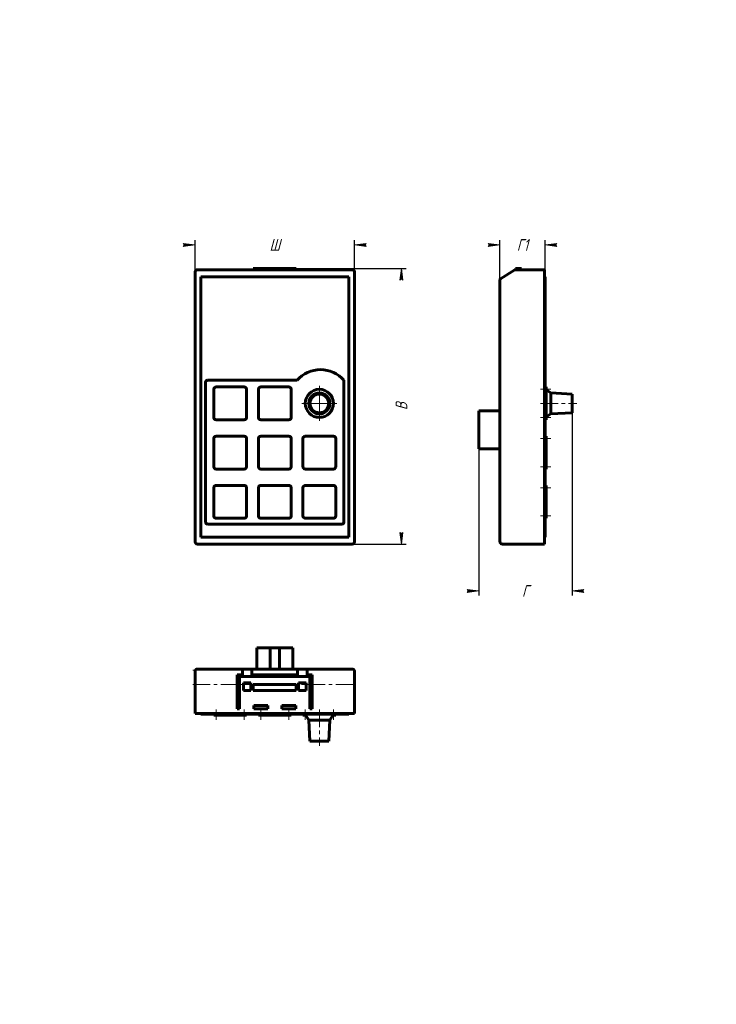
# Model space of a CAD drawing. Header units: millimetres. Extents: x 0 to 297, y 0 to 420.
import ezdxf

# ---------------------------------------------------------------- set-up
doc = ezdxf.new("R2010")
doc.units = ezdxf.units.MM
for name, pattern in [('K5LT_AXLED', [12, 7.5, -1.5, 1.5, -1.5]), ('K5LT_BASIC', [0]), ('K5LT_THIN', [0])]:
    doc.linetypes.add(name, pattern=pattern)
doc.layers.add('Системный слой', color=7, linetype='Continuous')
doc.styles.add('KDIMTEXTSTYLE', font='GOST_AU.SHX', dxfattribs={"width": 0.96, "oblique": 15, "height": 5})
doc.dimstyles.new('KDIMSTYLE (1.00)', dxfattribs={"dimtxt": 5, "dimasz": 1, "dimexe": 2, "dimexo": 0, "dimgap": 1, "dimtad": 1, "dimtxsty": 'KDIMTEXTSTYLE', "dimsah": 1, "dimcen": 0, "dimdle": 1, "dimadec": 0, "dimazin": 0, "dimtfac": 0.667, "dimtmove": 0, "dimatfit": 3, "dimfxl": 1, "dimtvp": 1, "dimtolj": 1, "dimtzin": 0, "dimarcsym": 0})

# ---------------------------------------------------------------- blocks, each defined once
blk = doc.blocks.new('U0')
at = {"layer": 'Системный слой', "color": 150, "linetype": 'K5LT_BASIC', "lineweight": 60, "true_color": 0x0080ff}
for p, q in [((75.29026501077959, 313.210789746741), (75.09171243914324, 313.0728710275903)), ((75.51649939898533, 313.2971238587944), (75.29026501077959, 313.210789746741)), ((75.75729593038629, 313.3265476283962), (75.51649939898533, 313.2971238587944))]:
    blk.add_line(p, q, dxfattribs=at)
blk = doc.blocks.new('U1')
at = {"layer": 'Системный слой', "color": 30, "linetype": 'K5LT_AXLED', "lineweight": 18, "true_color": 0xff8000}
for q in [(127.7572959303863, 264.3265476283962), (119.7572959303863, 256.3265476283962), (135.7572959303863, 256.3265476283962), (127.7572959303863, 248.3265476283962)]:
    blk.add_line((127.7572959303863, 256.3265476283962), q, dxfattribs=at)
blk = doc.blocks.new('KDIMARROW_01')
at = {"layer": 'Системный слой'}
blk.add_hatch(color=0, dxfattribs=at).paths.add_polyline_path([(-5, -0.6582624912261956), (0, 0), (-5, 0.658262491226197), (-4.5, 5.51091059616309e-16)])
at = {"layer": 'Системный слой', "color": 0, "linetype": 'K5LT_THIN', "lineweight": 18}
for p, q in [((-4.5, 5.51091059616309e-16), (-5, 0.658262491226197)), ((-5, 0.658262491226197), (0, 0)), ((0, 0), (-5, -0.6582624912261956)), ((-5, -0.6582624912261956), (-4.5, 5.51091059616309e-16)), ((0, 0), (-1, 0))]:
    blk.add_line(p, q, dxfattribs=at)
blk = doc.blocks.new('U2')
at = {"layer": 'Системный слой', "color": 150, "linetype": 'K5LT_BASIC', "lineweight": 60, "true_color": 0x0080ff}
for p, q in [((121.9972959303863, 123.3527817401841), (121.7572959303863, 123.3527817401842)), ((133.7572959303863, 123.3527817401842), (133.5172959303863, 123.3527817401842))]:
    blk.add_line(p, q, dxfattribs=at)

msp = doc.modelspace()

# ---------------------------------------------------------------- linework, layer by layer
at = {"layer": 'Системный слой', "color": 150, "linetype": 'K5LT_BASIC', "lineweight": 60, "true_color": 0x0080ff}
for p, q in [((74.7572959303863, 312.3265476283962), (74.7572959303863, 197.3265476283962)), ((141.7572959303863, 313.3265476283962), (75.75729593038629, 313.3265476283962)), ((99.6072959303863, 313.3265476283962), (99.6072959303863, 313.9265476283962)), ((99.6072959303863, 313.9265476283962), (117.9072959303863, 313.9265476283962)), ((117.9072959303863, 313.3265476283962), (117.9072959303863, 313.9265476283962)), ((142.7572959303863, 197.3265476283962), (142.7572959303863, 312.3265476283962)), ((204.9793153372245, 309.4729791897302), (211.1208364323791, 313.2523767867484)), ((211.3828851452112, 313.9265476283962), (213.8913640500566, 313.9265476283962)), ((211.3828851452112, 313.3265476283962), (211.3828851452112, 313.9265476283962)), ((211.3828851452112, 313.3265476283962), (223.7413640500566, 313.3265476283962)), ((213.8913640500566, 313.3265476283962), (213.8913640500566, 313.9265476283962)), ((223.7413640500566, 313.3265476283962), (223.7413640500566, 312.3265476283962)), ((223.7413640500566, 312.3265476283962), (223.7413640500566, 197.3265476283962)), ((77.2572959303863, 310.3265476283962), (77.25729593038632, 199.3265476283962)), ((140.2572959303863, 310.3265476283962), (77.2572959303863, 310.3265476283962)), ((140.2572959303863, 199.3265476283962), (140.2572959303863, 310.3265476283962)), ((204.7413640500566, 309.047150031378), (204.7413640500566, 197.3265476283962)), ((223.7413640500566, 310.3265476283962), (224.0113640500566, 310.3265476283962)), ((224.0113640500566, 310.3265476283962), (224.0113640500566, 199.3265476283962)), ((79.25729593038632, 265.4265476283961), (79.2572959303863, 205.6265476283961)), ((118.2572959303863, 266.2265476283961), (80.05729593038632, 266.2265476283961)), ((138.2572959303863, 205.6265476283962), (138.2572959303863, 266.2265476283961)), ((82.7572959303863, 262.3265476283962), (82.7572959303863, 250.3265476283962)), ((95.7572959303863, 263.3265476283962), (83.7572959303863, 263.3265476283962)), ((96.7572959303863, 250.3265476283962), (96.7572959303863, 262.3265476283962)), ((101.7572959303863, 262.3265476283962), (101.7572959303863, 250.3265476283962)), ((114.7572959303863, 263.3265476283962), (102.7572959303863, 263.3265476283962)), ((115.7572959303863, 250.3265476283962), (115.7572959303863, 262.3265476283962)), ((224.0113640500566, 263.3265476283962), (224.4113640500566, 263.3265476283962)), ((224.4113640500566, 263.3265476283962), (224.4113640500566, 262.3265476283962)), ((224.4113640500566, 262.3265476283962), (224.4113640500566, 250.3265476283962)), ((224.4113640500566, 262.0865476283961), (226.5113640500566, 260.8265476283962)), ((226.5113640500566, 260.8265476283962), (226.5113640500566, 251.8265476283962)), ((226.5113640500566, 260.8265476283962), (235.5113640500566, 260.3265476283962)), ((235.5113640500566, 260.3265476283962), (235.5113640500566, 252.3265476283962)), ((204.7413640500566, 253.1765476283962), (195.7413640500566, 253.1765476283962)), ((195.7413640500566, 236.9765476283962), (195.7413640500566, 253.1765476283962)), ((226.5113640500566, 251.8265476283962), (235.5113640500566, 252.3265476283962)), ((83.7572959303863, 249.3265476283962), (95.7572959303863, 249.3265476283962)), ((102.7572959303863, 249.3265476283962), (114.7572959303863, 249.3265476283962)), ((224.0113640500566, 249.3265476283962), (224.4113640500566, 249.3265476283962)), ((224.4113640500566, 250.5665476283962), (226.5113640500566, 251.8265476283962)), ((224.4113640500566, 250.3265476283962), (224.4113640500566, 249.3265476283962)), ((82.7572959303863, 241.3265476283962), (82.7572959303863, 229.3265476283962)), ((95.7572959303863, 242.3265476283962), (83.7572959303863, 242.3265476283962)), ((96.7572959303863, 229.3265476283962), (96.7572959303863, 241.3265476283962)), ((101.7572959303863, 241.3265476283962), (101.7572959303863, 229.3265476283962)), ((114.7572959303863, 242.3265476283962), (102.7572959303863, 242.3265476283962)), ((115.7572959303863, 229.3265476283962), (115.7572959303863, 241.3265476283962)), ((120.7572959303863, 241.3265476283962), (120.7572959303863, 229.3265476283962)), ((133.7572959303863, 242.3265476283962), (121.7572959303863, 242.3265476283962)), ((134.7572959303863, 229.3265476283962), (134.7572959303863, 241.3265476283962)), ((224.0113640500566, 242.3265476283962), (224.4113640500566, 242.3265476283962)), ((224.4113640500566, 242.3265476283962), (224.4113640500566, 241.3265476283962)), ((224.4113640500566, 241.3265476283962), (224.4113640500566, 229.3265476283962)), ((204.7413640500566, 236.9765476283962), (195.7413640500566, 236.9765476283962)), ((83.7572959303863, 228.3265476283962), (95.7572959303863, 228.3265476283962)), ((102.7572959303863, 228.3265476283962), (114.7572959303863, 228.3265476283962)), ((121.7572959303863, 228.3265476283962), (133.7572959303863, 228.3265476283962)), ((224.0113640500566, 228.3265476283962), (224.4113640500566, 228.3265476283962)), ((224.4113640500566, 229.3265476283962), (224.4113640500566, 228.3265476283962)), ((82.75729593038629, 220.3265476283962), (82.75729593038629, 208.3265476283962)), ((95.75729593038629, 221.3265476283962), (83.75729593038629, 221.3265476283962)), ((96.75729593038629, 208.3265476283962), (96.75729593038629, 220.3265476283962)), ((101.7572959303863, 220.3265476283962), (101.7572959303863, 208.3265476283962)), ((114.7572959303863, 221.3265476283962), (102.7572959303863, 221.3265476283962)), ((115.7572959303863, 208.3265476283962), (115.7572959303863, 220.3265476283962)), ((120.7572959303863, 220.3265476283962), (120.7572959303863, 208.3265476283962)), ((133.7572959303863, 221.3265476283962), (121.7572959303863, 221.3265476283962)), ((134.7572959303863, 208.3265476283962), (134.7572959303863, 220.3265476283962)), ((224.0113640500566, 221.3265476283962), (224.4113640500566, 221.3265476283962)), ((224.4113640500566, 221.3265476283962), (224.4113640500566, 220.3265476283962)), ((224.4113640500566, 220.3265476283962), (224.4113640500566, 208.3265476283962)), ((83.75729593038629, 207.3265476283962), (95.75729593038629, 207.3265476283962)), ((102.7572959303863, 207.3265476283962), (114.7572959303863, 207.3265476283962)), ((121.7572959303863, 207.3265476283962), (133.7572959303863, 207.3265476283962)), ((224.0113640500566, 207.3265476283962), (224.4113640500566, 207.3265476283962)), ((224.4113640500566, 208.3265476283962), (224.4113640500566, 207.3265476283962)), ((80.0572959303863, 204.8265476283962), (137.4572959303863, 204.8265476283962)), ((77.25729593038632, 199.3265476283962), (140.2572959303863, 199.3265476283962)), ((223.7413640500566, 199.3265476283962), (224.0113640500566, 199.3265476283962)), ((75.75729593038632, 196.3265476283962), (141.7572959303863, 196.3265476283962)), ((205.7413640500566, 196.3265476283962), (223.7413640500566, 196.3265476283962)), ((223.7413640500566, 197.3265476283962), (223.7413640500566, 196.3265476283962)), ((101.0572959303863, 143.0227817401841), (101.0572959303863, 152.0227817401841)), ((101.0572959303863, 152.0227817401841), (106.7572959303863, 152.0227817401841)), ((106.7572959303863, 152.0227817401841), (106.7572959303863, 143.0227817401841)), ((110.7572959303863, 152.0227817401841), (106.7572959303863, 152.0227817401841)), ((110.7572959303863, 152.0227817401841), (116.4572959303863, 152.0227817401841)), ((110.7572959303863, 143.0227817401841), (110.7572959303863, 152.0227817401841)), ((116.4572959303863, 143.0227817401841), (116.4572959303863, 152.0227817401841)), ((75.7572959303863, 143.0227817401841), (95.0072959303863, 143.0227817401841)), ((95.0072959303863, 142.7848304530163), (95.0072959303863, 143.0227817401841)), ((95.0072959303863, 143.0227817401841), (99.0072959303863, 143.0227817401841)), ((99.0072959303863, 143.0227817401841), (118.5072959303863, 143.0227817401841)), ((99.0072959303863, 142.7848304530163), (99.0072959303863, 143.0227817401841)), ((118.5072959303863, 143.0227817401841), (122.5072959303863, 143.0227817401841)), ((118.5072959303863, 142.7848304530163), (118.5072959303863, 143.0227817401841)), ((122.5072959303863, 143.0227817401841), (141.7572959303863, 143.0227817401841)), ((122.5072959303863, 142.7848304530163), (122.5072959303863, 143.0227817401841)), ((74.7572959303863, 142.0227817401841), (74.7572959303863, 136.2397395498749)), ((92.7572959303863, 136.6433093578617), (92.7572959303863, 140.5852817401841)), ((92.7572959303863, 140.5852817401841), (95.0072959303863, 140.5852817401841)), ((123.7572959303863, 139.7727817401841), (93.7572959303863, 139.7727817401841)), ((93.7572959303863, 139.7727817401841), (93.7572959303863, 136.6433093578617)), ((95.0072959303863, 140.5852817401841), (95.0072959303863, 142.7848304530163)), ((95.0072959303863, 139.7727817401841), (95.0072959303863, 140.5852817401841)), ((99.0072959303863, 142.7848304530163), (99.0072959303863, 140.5852817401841)), ((99.0072959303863, 140.5852817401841), (118.5072959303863, 140.5852817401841)), ((118.5072959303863, 140.5852817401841), (118.5072959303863, 142.7848304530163)), ((122.5072959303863, 142.7848304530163), (122.5072959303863, 140.5852817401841)), ((122.5072959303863, 139.7727817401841), (122.5072959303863, 140.5852817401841)), ((122.5072959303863, 140.5852817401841), (124.7572959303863, 140.5852817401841)), ((123.7572959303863, 136.6433093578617), (123.7572959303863, 139.7727817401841)), ((124.7572959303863, 140.5852817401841), (124.7572959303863, 136.6433093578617)), ((142.7572959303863, 136.2397395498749), (142.7572959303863, 142.0227817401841)), ((74.7572959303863, 136.2397395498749), (74.7572959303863, 124.0227817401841)), ((92.7572959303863, 136.3812606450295), (92.7572959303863, 136.6433093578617)), ((92.7572959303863, 136.3812606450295), (92.7572959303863, 126.0227817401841)), ((93.7572959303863, 136.3812606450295), (93.7572959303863, 136.6433093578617)), ((93.7572959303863, 126.0227817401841), (93.7572959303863, 136.3812606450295)), ((95.35729593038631, 136.6433093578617), (95.3572959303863, 137.0727817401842)), ((95.3572959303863, 137.0727817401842), (98.6072959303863, 137.0727817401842)), ((95.3572959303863, 136.3812606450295), (95.35729593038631, 136.6433093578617)), ((95.3572959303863, 136.3812606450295), (95.3572959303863, 133.8727817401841)), ((98.6072959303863, 137.0727817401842), (98.60729593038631, 136.6433093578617)), ((98.6072959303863, 136.3812606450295), (98.60729593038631, 136.6433093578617)), ((98.6072959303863, 133.8727817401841), (98.6072959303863, 136.3812606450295)), ((99.6072959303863, 136.3812606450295), (99.6072959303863, 133.8727817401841)), ((117.9072959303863, 136.3812606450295), (99.6072959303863, 136.3812606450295)), ((117.9072959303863, 133.8727817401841), (117.9072959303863, 136.3812606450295)), ((118.9072959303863, 137.0727817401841), (122.1572959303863, 137.0727817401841)), ((118.9072959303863, 136.6433093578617), (118.9072959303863, 137.0727817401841)), ((118.9072959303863, 136.3812606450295), (118.9072959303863, 136.6433093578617)), ((118.9072959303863, 136.3812606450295), (118.9072959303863, 133.8727817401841)), ((122.1572959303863, 137.0727817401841), (122.1572959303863, 136.6433093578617)), ((122.1572959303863, 136.3812606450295), (122.1572959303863, 136.6433093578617)), ((122.1572959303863, 133.8727817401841), (122.1572959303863, 136.3812606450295)), ((123.7572959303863, 136.3812606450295), (123.7572959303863, 136.6433093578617)), ((123.7572959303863, 136.3812606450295), (123.7572959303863, 126.0227817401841)), ((124.7572959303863, 136.3812606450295), (124.7572959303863, 136.6433093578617)), ((124.7572959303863, 126.0227817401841), (124.7572959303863, 136.3812606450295)), ((142.7572959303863, 136.2397395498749), (142.7572959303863, 124.0227817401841)), ((95.3572959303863, 133.8727817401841), (98.6072959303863, 133.8727817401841)), ((99.6072959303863, 133.8727817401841), (117.9072959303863, 133.8727817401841)), ((118.9072959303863, 133.8727817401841), (122.1572959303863, 133.8727817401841)), ((93.7572959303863, 126.0227817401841), (92.7572959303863, 126.0227817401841)), ((105.7572959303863, 127.5227817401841), (99.75729593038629, 127.5227817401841)), ((99.75729593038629, 127.5227817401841), (99.75729593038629, 126.0227817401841)), ((99.75729593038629, 126.0227817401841), (105.7572959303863, 126.0227817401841)), ((105.7572959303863, 126.0227817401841), (105.7572959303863, 127.5227817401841)), ((117.7572959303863, 127.5227817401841), (111.7572959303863, 127.5227817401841)), ((111.7572959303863, 127.5227817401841), (111.7572959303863, 126.0227817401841)), ((111.7572959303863, 126.0227817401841), (117.7572959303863, 126.0227817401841)), ((117.7572959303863, 126.0227817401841), (117.7572959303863, 127.5227817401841)), ((124.7572959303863, 126.0227817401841), (123.7572959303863, 126.0227817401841)), ((75.75729593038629, 124.0227817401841), (74.7572959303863, 124.0227817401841)), ((141.7572959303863, 124.0227817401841), (75.75729593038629, 124.0227817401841)), ((77.2572959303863, 124.0227817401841), (77.2572959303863, 123.7527817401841)), ((140.2572959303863, 123.7527817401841), (77.2572959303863, 123.7527817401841)), ((82.7572959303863, 123.7527817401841), (82.7572959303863, 123.3527817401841)), ((83.7572959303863, 123.3527817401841), (82.7572959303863, 123.3527817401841)), ((95.7572959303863, 123.3527817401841), (83.7572959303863, 123.3527817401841)), ((96.7572959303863, 123.3527817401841), (95.7572959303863, 123.3527817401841)), ((96.7572959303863, 123.7527817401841), (96.7572959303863, 123.3527817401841)), ((101.7572959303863, 123.7527817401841), (101.7572959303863, 123.3527817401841)), ((102.7572959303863, 123.3527817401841), (101.7572959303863, 123.3527817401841)), ((114.7572959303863, 123.3527817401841), (102.7572959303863, 123.3527817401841)), ((115.7572959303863, 123.3527817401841), (114.7572959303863, 123.3527817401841)), ((115.7572959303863, 123.7527817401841), (115.7572959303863, 123.3527817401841)), ((120.7572959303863, 123.7527817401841), (120.7572959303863, 123.3527817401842)), ((121.7572959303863, 123.3527817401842), (120.7572959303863, 123.3527817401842)), ((121.7572959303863, 123.7527817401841), (123.2572959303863, 121.2527817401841)), ((133.7572959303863, 123.7527817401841), (132.2572959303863, 121.2527817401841)), ((134.7572959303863, 123.3527817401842), (133.7572959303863, 123.3527817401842)), ((134.7572959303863, 123.7527817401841), (134.7572959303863, 123.3527817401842)), ((140.2572959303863, 124.0227817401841), (140.2572959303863, 123.7527817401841)), ((142.7572959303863, 124.0227817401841), (141.7572959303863, 124.0227817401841)), ((132.2572959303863, 121.2527817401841), (123.2572959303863, 121.2527817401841)), ((123.2572959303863, 121.2527817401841), (123.7572959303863, 112.2527817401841)), ((132.2572959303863, 121.2527817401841), (131.7572959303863, 112.2527817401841)), ((131.7572959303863, 112.2527817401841), (123.7572959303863, 112.2527817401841))]:
    msp.add_line(p, q, dxfattribs=at)
at = {"layer": 'Системный слой', "color": 30, "linetype": 'K5LT_AXLED', "lineweight": 18, "true_color": 0xff8000}
for p, q in [((222.0013640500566, 262.3265476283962), (226.4113640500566, 262.3265476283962)), ((222.0113640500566, 256.3265476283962), (237.5113640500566, 256.3265476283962)), ((222.0013640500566, 250.3265476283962), (226.4113640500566, 250.3265476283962)), ((222.0013640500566, 241.3265476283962), (226.4113640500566, 241.3265476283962)), ((222.0013640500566, 229.3265476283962), (226.4113640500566, 229.3265476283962)), ((222.0013640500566, 220.3265476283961), (226.4113640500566, 220.3265476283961)), ((222.0013640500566, 208.3265476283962), (226.4113640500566, 208.3265476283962)), ((73.7572959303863, 142.5227817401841), (97.0072959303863, 142.5227817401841)), ((97.0072959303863, 142.5227817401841), (120.5072959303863, 142.5227817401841)), ((120.5072959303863, 142.5227817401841), (143.7572959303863, 142.5227817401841)), ((73.7572959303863, 136.3812606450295), (94.7572959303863, 136.3812606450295)), ((91.75729593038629, 136.3812606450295), (97.3572959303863, 136.3812606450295)), ((96.60729593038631, 136.3812606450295), (120.9072959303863, 136.3812606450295)), ((120.1572959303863, 136.3812606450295), (125.7572959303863, 136.3812606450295)), ((122.7572959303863, 136.3812606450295), (143.7572959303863, 136.3812606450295)), ((83.7572959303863, 125.7627817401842), (83.7572959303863, 121.3527817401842)), ((95.7572959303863, 125.7627817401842), (95.7572959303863, 121.3527817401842)), ((102.7572959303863, 125.7627817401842), (102.7572959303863, 121.3527817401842)), ((114.7572959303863, 125.7627817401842), (114.7572959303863, 121.3527817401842)), ((121.7572959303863, 125.7627817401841), (121.7572959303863, 121.3527817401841)), ((127.7572959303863, 125.7527817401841), (127.7572959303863, 110.2527817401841)), ((133.7572959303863, 125.7627817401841), (133.7572959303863, 121.3527817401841))]:
    msp.add_line(p, q, dxfattribs=at)
at = {"layer": 'Системный слой', "color": 150, "linetype": 'K5LT_BASIC', "lineweight": 60, "true_color": 0x0080ff}
for radius in [6, 4.5, 4]:
    msp.add_circle((127.7572959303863, 256.3265476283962), radius, dxfattribs=at)
for centre, radius, start, end in [((75.7572959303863, 312.3265476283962), 1, 90, 179.9999999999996), ((141.7572959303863, 312.3265476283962), 1.000000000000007, 0, 89.99999999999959), ((211.3828851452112, 312.8265476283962), 0.5, 90, 121.6075022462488), ((205.2413640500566, 309.047150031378), 0.4999999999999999, 121.6075022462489, 180), ((128.2572959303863, 257.365436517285), 13.36111111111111, 41.54450936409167, 138.4554906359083), ((80.05729593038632, 265.4265476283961), 0.8, 90, 180), ((83.7572959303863, 262.3265476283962), 1, 90, 180), ((95.7572959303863, 262.3265476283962), 1, 0, 90), ((102.7572959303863, 262.3265476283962), 1, 90, 180), ((114.7572959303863, 262.3265476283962), 1, 0, 90), ((83.7572959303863, 250.3265476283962), 1, 180, 270), ((95.7572959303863, 250.3265476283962), 1, 270, 0), ((102.7572959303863, 250.3265476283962), 1, 180, 270), ((114.7572959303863, 250.3265476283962), 1, 270, 0), ((83.7572959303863, 241.3265476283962), 1, 90, 180), ((95.7572959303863, 241.3265476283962), 1, 0, 90), ((102.7572959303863, 241.3265476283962), 1, 90, 180), ((114.7572959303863, 241.3265476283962), 1, 0, 90), ((121.7572959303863, 241.3265476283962), 1, 90, 180), ((133.7572959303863, 241.3265476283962), 1, 0, 90), ((83.7572959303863, 229.3265476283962), 1, 180, 270), ((95.7572959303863, 229.3265476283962), 1, 270, 0), ((102.7572959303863, 229.3265476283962), 1, 180, 270), ((114.7572959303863, 229.3265476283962), 1, 270, 0), ((121.7572959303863, 229.3265476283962), 1, 180, 270), ((133.7572959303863, 229.3265476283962), 1, 270, 0), ((83.75729593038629, 220.3265476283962), 1, 90, 180), ((95.75729593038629, 220.3265476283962), 1, 0, 90), ((102.7572959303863, 220.3265476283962), 1, 90, 180), ((114.7572959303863, 220.3265476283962), 1, 0, 90), ((121.7572959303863, 220.3265476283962), 1, 90, 180), ((133.7572959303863, 220.3265476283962), 1, 0, 90), ((83.75729593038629, 208.3265476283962), 1, 180, 270), ((95.75729593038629, 208.3265476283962), 1, 270, 0), ((102.7572959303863, 208.3265476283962), 1, 180, 270), ((114.7572959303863, 208.3265476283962), 1, 270, 0), ((121.7572959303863, 208.3265476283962), 1, 180, 270), ((133.7572959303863, 208.3265476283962), 1, 270, 0), ((80.0572959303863, 205.6265476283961), 0.8, 180, 270), ((137.4572959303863, 205.6265476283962), 0.8, 270, 0), ((75.7572959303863, 197.3265476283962), 1.000000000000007, 180, 269.9999999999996), ((141.7572959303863, 197.3265476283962), 0.9999999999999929, 269.9999999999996, 0), ((205.7413640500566, 197.3265476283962), 1, 180, 270)]:
    msp.add_arc(centre, radius, start, end, dxfattribs=at)
for points, knots in [([(141.7572959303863, 313.3265476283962), (141.799343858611, 313.3265476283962), (141.8413920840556, 313.3238923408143), (141.9239718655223, 313.3134196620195), (141.9645383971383, 313.3057038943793), (142.0447465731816, 313.2852469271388), (142.0843680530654, 313.2724601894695), (142.143627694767, 313.2491741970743), (142.1639559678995, 313.2403961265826), (142.195441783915, 313.2255422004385), (142.2068133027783, 313.2199104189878), (142.229694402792, 313.2080311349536), (142.2411962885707, 313.2017697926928), (142.2749609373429, 313.1825203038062), (142.2968505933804, 313.1688934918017), (142.3527571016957, 313.1310175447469), (142.3858689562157, 313.1054183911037), (142.4486764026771, 313.0502508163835), (142.4783606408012, 313.0206757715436), (142.5338481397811, 312.9579938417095), (142.5596370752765, 312.924880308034), (142.6068524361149, 312.8557060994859), (142.6282760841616, 312.819644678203), (142.6664250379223, 312.7451588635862), (142.6831495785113, 312.7067357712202), (142.7116397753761, 312.6281642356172), (142.723408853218, 312.5880211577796), (142.7418090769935, 312.5067278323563), (142.7484584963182, 312.4655680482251), (142.7557032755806, 312.391713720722), (142.7572959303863, 312.359125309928), (142.7572959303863, 312.3265476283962)], [0, 0, 0, 0, 1.758183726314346, 1.758183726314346, 3.480255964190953, 3.480255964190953, 5.220156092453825, 5.220156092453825, 6.14755008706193, 6.14755008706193, 6.679458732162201, 6.679458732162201, 7.228525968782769, 7.228525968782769, 8.309501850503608, 8.309501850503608, 10.06159879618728, 10.06159879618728, 11.81864730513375, 11.81864730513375, 13.5805996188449, 13.5805996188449, 15.34349369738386, 15.34349369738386, 17.10644855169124, 17.10644855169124, 18.86779996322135, 18.86779996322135, 20.62331840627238, 20.62331840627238, 22, 22, 22, 22]), ([(75.7572959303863, 143.0227817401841), (75.73498326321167, 143.022781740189), (75.71265904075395, 143.0220347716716), (75.65033528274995, 143.0178547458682), (75.61044048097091, 143.0127521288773), (75.53138320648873, 142.9977671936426), (75.49221289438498, 142.9878491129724), (75.41519073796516, 142.9633208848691), (75.3773580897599, 142.948678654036), (75.32808373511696, 142.9260929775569), (75.31567974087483, 142.9200938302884), (75.29279540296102, 142.9084371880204), (75.28228105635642, 142.902842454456), (75.25228875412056, 142.8861900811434), (75.23308931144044, 142.8746687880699), (75.1796088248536, 142.840088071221), (75.14635602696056, 142.8155302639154), (75.08287852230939, 142.762309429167), (75.0526891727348, 142.7335934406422), (74.99601438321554, 142.672551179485), (74.96956217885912, 142.6402029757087), (74.9209069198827, 142.5725069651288), (74.89871805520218, 142.5371492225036), (74.85892873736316, 142.4640013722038), (74.84133828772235, 142.4262020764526), (74.81101450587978, 142.3487903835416), (74.79828479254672, 142.3091714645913), (74.777877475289, 142.2288257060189), (74.77018827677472, 142.1880917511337), (74.75988332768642, 142.105825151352), (74.75729593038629, 142.0643002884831), (74.7572959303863, 142.0227817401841)], [0, 0, 0, 0, 0.8785879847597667, 0.8785879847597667, 2.456909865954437, 2.456909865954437, 4.047053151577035, 4.047053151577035, 5.649391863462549, 5.649391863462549, 6.19584177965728, 6.19584177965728, 6.668791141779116, 6.668791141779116, 7.559047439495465, 7.559047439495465, 9.20467857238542, 9.20467857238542, 10.87101066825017, 10.87101066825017, 12.55019476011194, 12.55019476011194, 14.23496002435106, 14.23496002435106, 15.92404875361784, 15.92404875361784, 17.61509129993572, 17.61509129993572, 19.30281867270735, 19.30281867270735, 21, 21, 21, 21]), ([(141.7572959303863, 143.0227817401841), (141.7796085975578, 143.022781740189), (141.8019328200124, 143.0220347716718), (141.8642565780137, 143.0178547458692), (141.9041513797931, 143.0127521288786), (141.9832086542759, 142.9977671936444), (142.0223789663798, 142.9878491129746), (142.0994011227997, 142.9633208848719), (142.1372337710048, 142.9486786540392), (142.1865081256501, 142.9260929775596), (142.1989121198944, 142.9200938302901), (142.2217964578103, 142.9084371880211), (142.2323108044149, 142.9028424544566), (142.2623031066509, 142.886190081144), (142.281502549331, 142.8746687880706), (142.3349830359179, 142.8400880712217), (142.3682358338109, 142.8155302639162), (142.4317133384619, 142.7623094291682), (142.4619026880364, 142.7335934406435), (142.5185774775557, 142.6725511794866), (142.5450296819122, 142.6402029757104), (142.5936849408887, 142.5725069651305), (142.6158738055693, 142.5371492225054), (142.6556631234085, 142.4640013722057), (142.6732535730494, 142.4262020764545), (142.7035773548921, 142.3487903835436), (142.7163070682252, 142.3091714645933), (142.7367143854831, 142.228825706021), (142.7444035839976, 142.1880917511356), (142.7547085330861, 142.1058251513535), (142.7572959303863, 142.0643002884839), (142.7572959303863, 142.0227817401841)], [0, 0, 0, 0, 0.8785879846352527, 0.8785879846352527, 2.456909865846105, 2.456909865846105, 4.047053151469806, 4.047053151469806, 5.649391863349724, 5.649391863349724, 6.195841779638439, 6.195841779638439, 6.668791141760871, 6.668791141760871, 7.559047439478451, 7.559047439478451, 9.204678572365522, 9.204678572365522, 10.87101066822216, 10.87101066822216, 12.55019476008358, 12.55019476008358, 14.23496002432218, 14.23496002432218, 15.9240487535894, 15.9240487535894, 17.61509129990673, 17.61509129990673, 19.3028186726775, 19.3028186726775, 21, 21, 21, 21])]:
    msp.add_open_spline(points, degree=3, knots=knots, dxfattribs=at)

# ---------------------------------------------------------------- block references
at = {"layer": 'Системный слой'}
for name in ['U0', 'U1', 'U2']:
    msp.add_blockref(name, (0, 0), dxfattribs=at)

# ---------------------------------------------------------------- dimensions: what is measured, and where the dimension line sits
at = {"layer": 'Системный слой', "color": 7}
for base, p1, p2, location, text in [((74.7572959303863, 323.9265476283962), (142.7572959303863, 312.3265476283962), (74.7572959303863, 312.3265476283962), (108.7572959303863, 323.9265476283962), '\\H5.0;\\W0.965;\\Q15;\\H5.0;\\W0.965;\\Q15;\\Q15;Ш'), ((204.7413640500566, 323.9265476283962), (224.0113640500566, 310.3265476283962), (204.7413640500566, 309.047150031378), (214.3763640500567, 323.9265476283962), '\\H5.0;\\W0.965;\\Q15;\\H5.0;\\W0.965;\\Q15;\\Q15;Г1'), ((195.7413640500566, 176.3265476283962), (235.5113640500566, 256.3265476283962), (195.7413640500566, 236.9765476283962), (215.6263640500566, 176.3265476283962), '\\H5.0;\\W0.965;\\Q15;\\H5.0;\\W0.965;\\Q15;\\Q15;Г')]:
    msp.add_linear_dim(base=base, p1=p1, p2=p2, location=location, text=text, dimstyle='KDIMSTYLE (1.00)', override={"dimexo": 0, "dimblk1": 'KDIMARROW_01', "dimblk2": 'KDIMARROW_01', "dimse1": 0, "dimse2": 0, "dimclrt": 7, "dimtolj": 1}, dxfattribs=at).render()
msp.add_linear_dim(base=(162.7572959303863, 313.9265476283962), p1=(141.7572959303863, 196.3265476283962), p2=(117.9072959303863, 313.9265476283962), angle=90, location=(162.7572959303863, 255.1265476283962), text='\\H5.0;\\W0.965;\\Q15;\\H5.0;\\W0.965;\\Q15;\\Q15;В', dimstyle='KDIMSTYLE (1.00)', override={"dimexo": 0, "dimblk1": 'KDIMARROW_01', "dimblk2": 'KDIMARROW_01', "dimse1": 0, "dimse2": 0, "dimclrt": 7, "dimtolj": 1}, dxfattribs=at).render()

doc.saveas('drawing.dxf')
